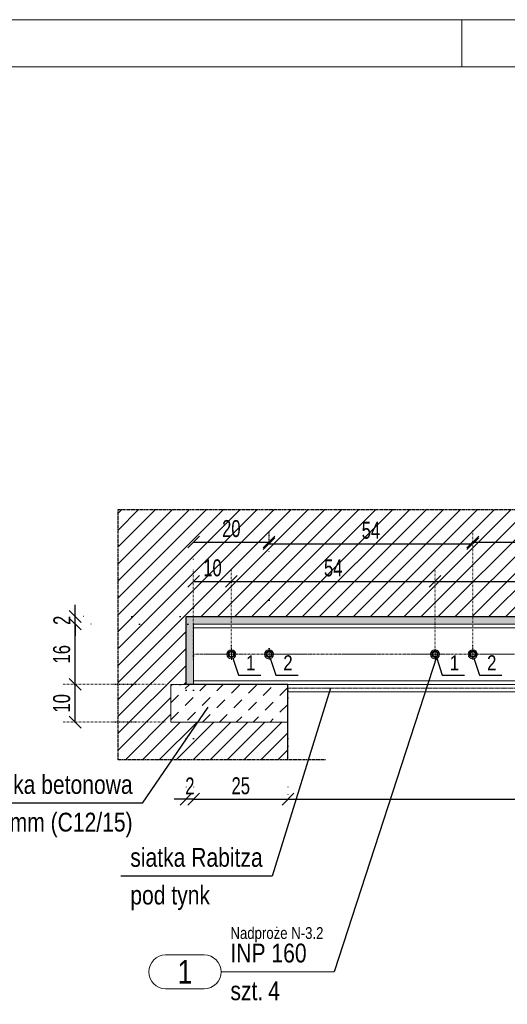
# Model space of a CAD drawing. Header units: millimetres. Extents: x 11149 to 111407, y -107619 to -23630.
# Tile 53 of 245: x 18672 to 18801, y -35621 to -35360. Entities that reach past the tile are written whole.
import ezdxf
from ezdxf.enums import TextEntityAlignment as Align

# ---------------------------------------------------------------- set-up
doc = ezdxf.new("R2010")
doc.units = ezdxf.units.MM
doc.header["$LTSCALE"] = 2
for name, pattern in [('CENTER2', [28.575, 19.05, -3.175, 3.175, -3.175]), ('DOT', [6.35, 0, -6.35]), ('HIDDEN', [9.525, 6.35, -3.175])]:
    doc.linetypes.add(name, pattern=pattern)
doc.layers.get('0').update_dxf_attribs({"plot": 0})
doc.layers.get('Defpoints').update_dxf_attribs({"color": 1})
for name, color, linetype, lineweight in [('e-cad_252', 252, 'HIDDEN', 9), ('e-cad_cienkie', 1, 'Continuous', 9), ('e-cad_kontur', 2, 'Continuous', 25), ('e-cad_obok', 3, 'Continuous', 9), ('e-cad_opisy', 7, 'Continuous', 9), ('e-cad_osie', 22, 'CENTER2', 9), ('e-cad_stal_kontur', 222, 'Continuous', 20), ('e-cad_wymiary', 4, 'Continuous', 9)]:
    doc.layers.add(name, color=color, linetype=linetype, lineweight=lineweight)
doc.layers.add('e-cad_rzutnie', color=61, linetype='Continuous', lineweight=9, plot=False)
doc.layers.add('e-cad_ukryte', color=30, linetype='HIDDEN')
doc.styles.add('e-cad_1', font='arial.ttf', dxfattribs={"width": 0.7})
doc.dimstyles.new('e-cad_1_25_[cm]', dxfattribs={"dimscale": 2.5, "dimtxt": 1.8, "dimasz": 1.25, "dimexe": 1.25, "dimexo": 0.625, "dimgap": 0.5, "dimtad": 1, "dimdec": 0, "dimrnd": 1, "dimzin": 1, "dimtxsty": 'e-cad_1', "dimblk": 'OBLIQUE', "dimcen": 2.5, "dimclrd": 256, "dimclre": 252, "dimclrt": 7, "dimadec": 0, "dimazin": 0, "dimtfac": 1, "dimtix": 1, "dimtmove": 2, "dimatfit": 3, "dimldrblk": 'NONE', "dimfxl": 60, "dimfxlon": 1, "dimarcsym": 0})

# ---------------------------------------------------------------- blocks, each defined once
blk = doc.blocks.new('A3_poziom')
at = {"ltscale": 0.8}
blk.add_line((135, 292), (135, 297), dxfattribs=at)
for points in [[(0, 0), (420, 0), (420, 297), (0, 297)], [(30, 5), (415, 5), (415, 292), (30, 292)]]:
    blk.add_lwpolyline(points, close=True)
blk = doc.blocks.new('_OBLIQUE')
at = {"color": 0, "linetype": 'ByBlock', "lineweight": -2}
blk.add_line((-0.5, -0.5), (0.5, 0.5), dxfattribs=at)
blk = doc.blocks.new('*D1571')
at = {"layer": 'Defpoints', "color": 0, "ltscale": 0.5}
for p in [(18718.31, -35536.36), (18743.31, -35536.36), (18743.31, -35566.81)]:
    blk.add_point(p, dxfattribs=at)
at = {"layer": 'e-cad_wymiary', "color": 252, "linetype": 'DOT', "lineweight": -2}
for p, q in [((18718.31, -35537.92), (18718.31, -35569.94)), ((18743.31, -35537.92), (18743.31, -35569.94))]:
    blk.add_line(p, q, dxfattribs=at)
at = {"layer": 'e-cad_wymiary', "lineweight": -2}
blk.add_line((18718.31, -35566.81), (18743.31, -35566.81), dxfattribs=at)
at = {"layer": 'e-cad_wymiary', "lineweight": -2, "ltscale": 0.5, "xscale": 3.125, "yscale": 3.125, "zscale": 3.125, "rotation": 180}
blk.add_blockref('_OBLIQUE', (18718.31, -35566.81), dxfattribs=at)
at = {"layer": 'e-cad_wymiary', "lineweight": -2, "ltscale": 0.5, "xscale": 3.125, "yscale": 3.125, "zscale": 3.125}
blk.add_blockref('_OBLIQUE', (18743.31, -35566.81), dxfattribs=at)
at = {"layer": 'e-cad_wymiary', "color": 7, "ltscale": 0.5, "insert": (18730.81, -35563.27), "char_height": 4.5, "attachment_point": 5, "style": 'e-cad_1'}
blk.add_mtext('25', dxfattribs=at)
blk = doc.blocks.new('_None')
blk = doc.blocks.new('*D1572')
at = {"layer": 'Defpoints', "color": 0, "ltscale": 0.5}
for p in [(18743.31, -35538.36), (18931.31, -35555.86), (18931.31, -35566.81)]:
    blk.add_point(p, dxfattribs=at)
at = {"layer": 'e-cad_wymiary', "color": 252, "linetype": 'DOT', "lineweight": -2}
for p, q in [((18743.31, -35539.92), (18743.31, -35569.94)), ((18931.31, -35557.43), (18931.31, -35569.94))]:
    blk.add_line(p, q, dxfattribs=at)
at = {"layer": 'e-cad_wymiary', "lineweight": -2}
blk.add_line((18743.31, -35566.81), (18931.31, -35566.81), dxfattribs=at)
at = {"layer": 'e-cad_wymiary', "lineweight": -2, "ltscale": 0.5, "xscale": 3.125, "yscale": 3.125, "zscale": 3.125, "rotation": 180}
blk.add_blockref('_OBLIQUE', (18743.31, -35566.81), dxfattribs=at)
at = {"layer": 'e-cad_wymiary', "lineweight": -2, "ltscale": 0.5, "xscale": 3.125, "yscale": 3.125, "zscale": 3.125}
blk.add_blockref('_OBLIQUE', (18931.31, -35566.81), dxfattribs=at)
at = {"layer": 'e-cad_wymiary', "color": 7, "ltscale": 0.5, "insert": (18837.31, -35563.27), "char_height": 4.5, "attachment_point": 5, "style": 'e-cad_1'}
blk.add_mtext('188', dxfattribs=at)
blk = doc.blocks.new('*D1574')
at = {"layer": 'Defpoints', "color": 0, "ltscale": 0.5}
for p in [(18738.31, -35498.6), (18738.31, -35528.36), (18718.31, -35530.36)]:
    blk.add_point(p, dxfattribs=at)
at = {"layer": 'e-cad_wymiary', "color": 252, "linetype": 'DOT', "lineweight": -2}
for p, q in [((18718.31, -35528.79), (18718.31, -35495.47)), ((18738.31, -35526.79), (18738.31, -35495.47))]:
    blk.add_line(p, q, dxfattribs=at)
at = {"layer": 'e-cad_wymiary', "lineweight": -2}
blk.add_line((18718.31, -35498.6), (18738.31, -35498.6), dxfattribs=at)
at = {"layer": 'e-cad_wymiary', "lineweight": -2, "ltscale": 0.5, "xscale": 3.125, "yscale": 3.125, "zscale": 3.125, "rotation": 180}
blk.add_blockref('_OBLIQUE', (18718.31, -35498.6), dxfattribs=at)
at = {"layer": 'e-cad_wymiary', "lineweight": -2, "ltscale": 0.5, "xscale": 3.125, "yscale": 3.125, "zscale": 3.125}
blk.add_blockref('_OBLIQUE', (18738.31, -35498.6), dxfattribs=at)
at = {"layer": 'e-cad_wymiary', "color": 7, "ltscale": 0.5, "insert": (18728.31, -35495.05), "char_height": 4.5, "attachment_point": 5, "style": 'e-cad_1'}
blk.add_mtext('20', dxfattribs=at)
blk = doc.blocks.new('*D1575')
at = {"layer": 'Defpoints', "color": 0, "ltscale": 0.5}
for p in [(18716.31, -35536.36), (18716.31, -35566.81), (18718.31, -35566.81)]:
    blk.add_point(p, dxfattribs=at)
at = {"layer": 'e-cad_wymiary', "color": 252, "linetype": 'DOT', "lineweight": -2}
for p, q in [((18716.31, -35537.92), (18716.31, -35569.94)), ((18718.31, -35565.25), (18718.31, -35563.69))]:
    blk.add_line(p, q, dxfattribs=at)
at = {"layer": 'e-cad_wymiary', "lineweight": -2}
for p, q in [((18716.31, -35566.81), (18713.18, -35566.81)), ((18718.31, -35566.81), (18716.31, -35566.81)), ((18718.31, -35566.81), (18721.43, -35566.81))]:
    blk.add_line(p, q, dxfattribs=at)
at = {"layer": 'e-cad_wymiary', "lineweight": -2, "ltscale": 0.5, "xscale": 3.125, "yscale": 3.125, "zscale": 3.125}
blk.add_blockref('_OBLIQUE', (18716.31, -35566.81), dxfattribs=at)
at = {"layer": 'e-cad_wymiary', "lineweight": -2, "ltscale": 0.5, "xscale": 3.125, "yscale": 3.125, "zscale": 3.125, "rotation": 180}
blk.add_blockref('_OBLIQUE', (18718.31, -35566.81), dxfattribs=at)
at = {"layer": 'e-cad_wymiary', "color": 7, "ltscale": 0.5, "insert": (18717.31, -35563.3), "char_height": 4.5, "attachment_point": 5, "style": 'e-cad_1'}
blk.add_mtext('2', dxfattribs=at)
blk = doc.blocks.new('*D1577')
at = {"layer": 'Defpoints', "color": 0, "ltscale": 0.5}
for p in [(18686.9, -35520.36), (18718.31, -35520.36), (18716.31, -35536.36)]:
    blk.add_point(p, dxfattribs=at)
at = {"layer": 'e-cad_wymiary', "color": 252, "linetype": 'DOT', "lineweight": -2}
for p, q in [((18716.75, -35520.36), (18683.77, -35520.36)), ((18714.75, -35536.36), (18683.77, -35536.36))]:
    blk.add_line(p, q, dxfattribs=at)
at = {"layer": 'e-cad_wymiary', "lineweight": -2}
blk.add_line((18686.9, -35536.36), (18686.9, -35520.36), dxfattribs=at)
at = {"layer": 'e-cad_wymiary', "lineweight": -2, "ltscale": 0.5, "xscale": 3.125, "yscale": 3.125, "zscale": 3.125}
for p, rotation in [((18686.9, -35520.36), 90), ((18686.9, -35536.36), 270)]:
    blk.add_blockref('_OBLIQUE', p, dxfattribs=dict(at, rotation=rotation))
at = {"layer": 'e-cad_wymiary', "color": 7, "ltscale": 0.5, "insert": (18683.35, -35528.36), "char_height": 4.5, "attachment_point": 5, "rotation": 90, "style": 'e-cad_1'}
blk.add_mtext('16', dxfattribs=at)
blk = doc.blocks.new('*D1578')
at = {"layer": 'Defpoints', "color": 0, "ltscale": 0.5}
for p in [(18686.9, -35518.36), (18716.31, -35518.36), (18718.31, -35520.36)]:
    blk.add_point(p, dxfattribs=at)
at = {"layer": 'e-cad_wymiary', "lineweight": -2}
for p, q in [((18686.9, -35518.36), (18686.9, -35515.23)), ((18686.9, -35520.36), (18686.9, -35518.36)), ((18686.9, -35520.36), (18686.9, -35523.48))]:
    blk.add_line(p, q, dxfattribs=at)
at = {"layer": 'e-cad_wymiary', "color": 252, "linetype": 'DOT', "lineweight": -2}
for p, q in [((18714.75, -35518.36), (18683.77, -35518.36)), ((18716.75, -35520.36), (18683.77, -35520.36))]:
    blk.add_line(p, q, dxfattribs=at)
at = {"layer": 'e-cad_wymiary', "lineweight": -2, "ltscale": 0.5, "xscale": 3.125, "yscale": 3.125, "zscale": 3.125}
for p, rotation in [((18686.9, -35518.36), 270), ((18686.9, -35520.36), 90)]:
    blk.add_blockref('_OBLIQUE', p, dxfattribs=dict(at, rotation=rotation))
at = {"layer": 'e-cad_wymiary', "color": 7, "ltscale": 0.5, "insert": (18683.39, -35519.36), "char_height": 4.5, "attachment_point": 5, "rotation": 90, "style": 'e-cad_1'}
blk.add_mtext('2', dxfattribs=at)
blk = doc.blocks.new('*D1579')
at = {"layer": 'Defpoints', "color": 0, "ltscale": 0.5}
for p in [(18728.31, -35509.02), (18728.31, -35528.36), (18718.31, -35531.35)]:
    blk.add_point(p, dxfattribs=at)
at = {"layer": 'e-cad_wymiary', "color": 252, "linetype": 'DOT', "lineweight": -2, "ltscale": 0.02}
for p, q in [((18718.31, -35529.79), (18718.31, -35505.89)), ((18728.31, -35526.79), (18728.31, -35505.89))]:
    blk.add_line(p, q, dxfattribs=at)
at = {"layer": 'e-cad_wymiary', "lineweight": -2, "ltscale": 0.02}
blk.add_line((18718.31, -35509.02), (18728.31, -35509.02), dxfattribs=at)
at = {"layer": 'e-cad_wymiary', "lineweight": -2, "ltscale": 0.5, "xscale": 3.125, "yscale": 3.125, "zscale": 3.125, "rotation": 180}
blk.add_blockref('_OBLIQUE', (18718.31, -35509.02), dxfattribs=at)
at = {"layer": 'e-cad_wymiary', "lineweight": -2, "ltscale": 0.5, "xscale": 3.125, "yscale": 3.125, "zscale": 3.125}
blk.add_blockref('_OBLIQUE', (18728.31, -35509.02), dxfattribs=at)
at = {"layer": 'e-cad_wymiary', "color": 7, "ltscale": 0.5, "insert": (18723.31, -35505.47), "char_height": 4.5, "attachment_point": 5, "style": 'e-cad_1'}
blk.add_mtext('10', dxfattribs=at)
blk = doc.blocks.new('*D1580')
at = {"layer": 'Defpoints', "color": 0, "ltscale": 0.5}
for p in [(18782.31, -35509.02), (18728.31, -35528.36), (18782.31, -35528.56)]:
    blk.add_point(p, dxfattribs=at)
at = {"layer": 'e-cad_wymiary', "color": 252, "linetype": 'DOT', "lineweight": -2, "ltscale": 0.02}
for p, q in [((18728.31, -35526.79), (18728.31, -35505.89)), ((18782.31, -35527), (18782.31, -35505.89))]:
    blk.add_line(p, q, dxfattribs=at)
at = {"layer": 'e-cad_wymiary', "lineweight": -2, "ltscale": 0.02}
blk.add_line((18728.31, -35509.02), (18782.31, -35509.02), dxfattribs=at)
at = {"layer": 'e-cad_wymiary', "lineweight": -2, "ltscale": 0.5, "xscale": 3.125, "yscale": 3.125, "zscale": 3.125, "rotation": 180}
blk.add_blockref('_OBLIQUE', (18728.31, -35509.02), dxfattribs=at)
at = {"layer": 'e-cad_wymiary', "lineweight": -2, "ltscale": 0.5, "xscale": 3.125, "yscale": 3.125, "zscale": 3.125}
blk.add_blockref('_OBLIQUE', (18782.31, -35509.02), dxfattribs=at)
at = {"layer": 'e-cad_wymiary', "color": 7, "ltscale": 0.5, "insert": (18755.31, -35505.48), "char_height": 4.5, "attachment_point": 5, "style": 'e-cad_1'}
blk.add_mtext('54', dxfattribs=at)
blk = doc.blocks.new('*D1581')
at = {"layer": 'Defpoints', "color": 0, "ltscale": 0.5}
for p in [(18832.31, -35509.02), (18782.31, -35528.56), (18832.31, -35528.36)]:
    blk.add_point(p, dxfattribs=at)
at = {"layer": 'e-cad_wymiary', "color": 252, "linetype": 'DOT', "lineweight": -2, "ltscale": 0.02}
for p, q in [((18782.31, -35527), (18782.31, -35505.89)), ((18832.31, -35526.79), (18832.31, -35505.89))]:
    blk.add_line(p, q, dxfattribs=at)
at = {"layer": 'e-cad_wymiary', "lineweight": -2, "ltscale": 0.02}
blk.add_line((18782.31, -35509.02), (18832.31, -35509.02), dxfattribs=at)
at = {"layer": 'e-cad_wymiary', "lineweight": -2, "ltscale": 0.5, "xscale": 3.125, "yscale": 3.125, "zscale": 3.125, "rotation": 180}
blk.add_blockref('_OBLIQUE', (18782.31, -35509.02), dxfattribs=at)
at = {"layer": 'e-cad_wymiary', "lineweight": -2, "ltscale": 0.5, "xscale": 3.125, "yscale": 3.125, "zscale": 3.125}
blk.add_blockref('_OBLIQUE', (18832.31, -35509.02), dxfattribs=at)
at = {"layer": 'e-cad_wymiary', "color": 7, "ltscale": 0.5, "insert": (18807.31, -35505.47), "char_height": 4.5, "attachment_point": 5, "style": 'e-cad_1'}
blk.add_mtext('50', dxfattribs=at)
blk = doc.blocks.new('*D1585')
at = {"layer": 'Defpoints', "color": 0, "ltscale": 0.5}
for p in [(18738.31, -35500.6), (18792.31, -35499.04), (18792.31, -35528.36)]:
    blk.add_point(p, dxfattribs=at)
at = {"layer": 'e-cad_wymiary', "color": 252, "linetype": 'DOT', "lineweight": -2, "ltscale": 0.02}
for p, q in [((18738.31, -35499.04), (18738.31, -35495.91)), ((18792.31, -35526.79), (18792.31, -35495.91))]:
    blk.add_line(p, q, dxfattribs=at)
at = {"layer": 'e-cad_wymiary', "lineweight": -2, "ltscale": 0.02}
blk.add_line((18738.31, -35499.04), (18792.31, -35499.04), dxfattribs=at)
at = {"layer": 'e-cad_wymiary', "lineweight": -2, "ltscale": 0.5, "xscale": 3.125, "yscale": 3.125, "zscale": 3.125, "rotation": 180}
blk.add_blockref('_OBLIQUE', (18738.31, -35499.04), dxfattribs=at)
at = {"layer": 'e-cad_wymiary', "lineweight": -2, "ltscale": 0.5, "xscale": 3.125, "yscale": 3.125, "zscale": 3.125}
blk.add_blockref('_OBLIQUE', (18792.31, -35499.04), dxfattribs=at)
at = {"layer": 'e-cad_wymiary', "color": 7, "ltscale": 0.5, "insert": (18765.31, -35495.5), "char_height": 4.5, "attachment_point": 5, "style": 'e-cad_1'}
blk.add_mtext('54', dxfattribs=at)
blk = doc.blocks.new('*D1586')
at = {"layer": 'Defpoints', "color": 0, "ltscale": 0.5}
for p in [(18842.31, -35498.6), (18792.31, -35528.36), (18842.31, -35528.36)]:
    blk.add_point(p, dxfattribs=at)
at = {"layer": 'e-cad_wymiary', "color": 252, "linetype": 'DOT', "lineweight": -2, "ltscale": 0.02}
for p, q in [((18792.31, -35526.79), (18792.31, -35495.47)), ((18842.31, -35526.79), (18842.31, -35495.47))]:
    blk.add_line(p, q, dxfattribs=at)
at = {"layer": 'e-cad_wymiary', "lineweight": -2, "ltscale": 0.02}
blk.add_line((18792.31, -35498.6), (18842.31, -35498.6), dxfattribs=at)
at = {"layer": 'e-cad_wymiary', "lineweight": -2, "ltscale": 0.5, "xscale": 3.125, "yscale": 3.125, "zscale": 3.125, "rotation": 180}
blk.add_blockref('_OBLIQUE', (18792.31, -35498.6), dxfattribs=at)
at = {"layer": 'e-cad_wymiary', "lineweight": -2, "ltscale": 0.5, "xscale": 3.125, "yscale": 3.125, "zscale": 3.125}
blk.add_blockref('_OBLIQUE', (18842.31, -35498.6), dxfattribs=at)
at = {"layer": 'e-cad_wymiary', "color": 7, "ltscale": 0.5, "insert": (18817.31, -35495.05), "char_height": 4.5, "attachment_point": 5, "style": 'e-cad_1'}
blk.add_mtext('50', dxfattribs=at)
blk = doc.blocks.new('e-cad_StalOpis_2')
at = {"layer": 'e-cad_cienkie', "ltscale": 0.4}
blk.add_lwpolyline([(-14.87, 1.8), (-10.78, 1.8, -0.991311), (-10.78, -1.8), (-14.87, -1.8, -0.991311)], format="xyb", close=True, dxfattribs=at)
at = {"layer": 'e-cad_cienkie'}
blk.add_lwpolyline([(0, 0), (-9, 0)], dxfattribs=at)
at = {"layer": 'e-cad_opisy', "ltscale": 0.04, "style": 'e-cad_1', "width": 0.8}
for tag, p in [('PROFIL', (-8, 1)), ('s_2', (-8, -3)), ('ILOSC', (-4, -3))]:
    blk.add_attdef(tag, p, '', height=2, dxfattribs=at)
at = {"layer": 'e-cad_opisy', "ltscale": 0.04, "style": 'e-cad_1', "width": 0.95, "flags": 1}
blk.add_attdef('s_1', text='', height=2, dxfattribs=at).set_placement((30.3, 1), align=Align.CENTER)
at = {"layer": 'e-cad_opisy', "color": 9, "ltscale": 0.04, "style": 'e-cad_1', "width": 0.8}
blk.add_attdef('NR', text='', height=2.5, dxfattribs=at).set_placement((-12.83, 0), align=Align.MIDDLE_CENTER)
at = {"layer": 'e-cad_opisy', "ltscale": 0.04, "style": 'e-cad_1', "width": 0.8, "flags": 1}
for tag, p in [('MASA', (0, -15)), ('OBWOD', (0, -20)), ('GATUNEK_STALI', (0, -25))]:
    blk.add_attdef(tag, p, '', height=3, dxfattribs=at)
at = {"layer": 'e-cad_rzutnie', "ltscale": 0.04, "style": 'e-cad_1', "width": 0.8}
blk.add_attdef('POZYCJA', (-8, 3.5), '', height=1.25, dxfattribs=at)
at = {"layer": 'e-cad_rzutnie', "ltscale": 0.04, "style": 'e-cad_1', "width": 0.8, "flags": 1}
blk.add_attdef('DLUGOSC', text='', height=1.25, dxfattribs=at).set_placement((-12.83, -2.05), align=Align.TOP_CENTER)
blk = doc.blocks.new('*D1598')
at = {"layer": 'Defpoints', "color": 0, "ltscale": 0.5}
for p in [(18686.9, -35536.36), (18712.31, -35536.36), (18712.31, -35546.36)]:
    blk.add_point(p, dxfattribs=at)
at = {"layer": 'e-cad_wymiary', "color": 252, "linetype": 'DOT', "lineweight": -2, "ltscale": 0.02}
for p, q in [((18710.75, -35536.36), (18683.77, -35536.36)), ((18710.75, -35546.36), (18683.77, -35546.36))]:
    blk.add_line(p, q, dxfattribs=at)
at = {"layer": 'e-cad_wymiary', "lineweight": -2, "ltscale": 0.02}
blk.add_line((18686.9, -35546.36), (18686.9, -35536.36), dxfattribs=at)
at = {"layer": 'e-cad_wymiary', "lineweight": -2, "ltscale": 0.5, "xscale": 3.125, "yscale": 3.125, "zscale": 3.125}
for p, rotation in [((18686.9, -35536.36), 90), ((18686.9, -35546.36), 270)]:
    blk.add_blockref('_OBLIQUE', p, dxfattribs=dict(at, rotation=rotation))
at = {"layer": 'e-cad_wymiary', "color": 7, "ltscale": 0.5, "insert": (18683.35, -35541.36), "char_height": 4.5, "attachment_point": 5, "rotation": 90, "style": 'e-cad_1'}
blk.add_mtext('10', dxfattribs=at)

msp = doc.modelspace()

# ---------------------------------------------------------------- hatches: boundary and pattern name
at = {"layer": 'e-cad_252', "ltscale": 10}
h = msp.add_hatch(dxfattribs=at)
h.set_pattern_fill('ANSI31', color=256)
h.set_pattern_definition([(45, (32611.8616, -18295.0918), (-2.24506403, 2.24506403), [])])
h.paths.add_polyline_path([(18698.31, -35556.36), (18698.31, -35489.99), (18976.31, -35489.99), (18976.31, -35556.36), (18931.31, -35556.36), (18931.31, -35546.36), (18962.31, -35546.36), (18962.31, -35536.36), (18958.31, -35536.36), (18958.31, -35518.36), (18716.31, -35518.36), (18716.31, -35536.36), (18712.31, -35536.36), (18712.31, -35546.36), (18743.31, -35546.36), (18743.31, -35556.36)])
h.paths.add_polyline_path([(18915.73, -35491.55), (18915.73, -35498.42), (18922.52, -35498.42), (18922.52, -35491.55)], flags=24)
h.paths.add_polyline_path([(18724.75, -35491.53), (18724.75, -35498.42), (18731.61, -35498.42), (18731.61, -35491.53)], flags=24)
h.paths.add_polyline_path([(18947.58, -35491.53), (18947.58, -35498.42), (18954.08, -35498.42), (18954.08, -35491.53)], flags=24)
h.paths.add_polyline_path([(18719.58, -35501.95), (18719.58, -35508.84), (18726.08, -35508.84), (18726.08, -35501.95)], flags=24)
h.paths.add_polyline_path([(18751.73, -35501.97), (18751.73, -35508.84), (18758.52, -35508.84), (18758.52, -35501.97)], flags=24)
h.paths.add_polyline_path([(18942.75, -35501.95), (18942.75, -35508.84), (18949.61, -35508.84), (18949.61, -35501.95)], flags=24)
h.paths.add_polyline_path([(18905.73, -35501.97), (18905.73, -35508.84), (18912.52, -35508.84), (18912.52, -35501.97)], flags=24)
h.paths.add_polyline_path([(18803.73, -35501.95), (18803.73, -35508.84), (18810.52, -35508.84), (18810.52, -35501.95)], flags=24)
h.paths.add_polyline_path([(18853.73, -35501.95), (18853.73, -35508.84), (18860.52, -35508.84), (18860.52, -35501.95)], flags=24)
h.paths.add_polyline_path([(18813.73, -35491.53), (18813.73, -35498.42), (18820.52, -35498.42), (18820.52, -35491.53)], flags=24)
h.paths.add_polyline_path([(18761.73, -35491.99), (18761.73, -35498.85), (18768.52, -35498.85), (18768.52, -35491.99)], flags=24)
h.paths.add_polyline_path([(18863.73, -35491.53), (18863.73, -35498.42), (18870.52, -35498.42), (18870.52, -35491.53)], flags=24)
at = {"layer": 'e-cad_252', "ltscale": 0.8}
h = msp.add_hatch(dxfattribs=at)
h.set_pattern_fill('CONC', color=256, scale=0.625, angle=30)
h.set_pattern_definition([(30, (11094.623, -35590.701), (-7.9375, 13.748153), [0, -15.875]), (30, (11097.538, -35595.434), (-7.9375, 13.748153), [0, -15.875]), (30, (11093.664, -35587.772), (-7.9375, 13.748153), [0, -15.875]), (8.1986, (11088.976, -35596.161), (49.1819629, 10.0643501), [1.709785, -83.77971]), (246.8699, (11090.6683, -35595.9172), (25.3694577, 51.3088076), [0.79375, -78.58125]), (160.6013, (11090.3565, -35596.6472), (116.36576442, -42.80140287), [1.463596, -144.896665]), (236.5651, (11086.772, -35600.916), (-5.810631, -21.6856646), [0.35498, -35.1426]), (356.3099, (11086.5765, -35601.2126), (35.433811, 2.1268249), [0.57239, -56.66575]), (138.4349, (11087.1477, -35601.2494), (-29.6231348, 19.5588252), [0.502015, -49.699148]), (255, (11096.365, -35597.211), (7.937502, -13.748158), [0.673513, -21.77712]), (30, (11096.19, -35597.862), (5.810653, 21.685653), [0.9525, -14.9225]), (165, (11097.015, -35597.385), (-13.748158, -7.937502), [0.673513, -21.77712]), (281.5651, (11089.635, -35589.365), (-2.126872, 35.4338), [0.502015, -49.699148]), (30, (11089.736, -35589.857), (5.810653, 21.685653), [0.79375, -15.08125]), (173.1301, (11090.423, -35589.4598), (-57.1194597, 3.6838089), [0.79375, -78.58125]), (243.6901, (11082.269, -35593.4342), (19.55879, 29.623168), [0.57239, -56.66575]), (11.5651, (11082.0153, -35593.9473), (-35.4338, -2.126872), [1.00403, -49.197133]), (156.8699, (11082.999, -35593.746), (51.3088076, -25.3694577), [0.79375, -78.58125]), (30, (11086.573, -35591.682), (-7.9375, 13.748153), [0, -15.875]), (30, (11084.925, -35597.4), (-7.9375, 13.748153), [0, -15.875]), (30, (11091.712, -35600.264), (-7.9375, 13.748153), [0, -15.875]), (30, (11092.963, -35593.859), (-7.9375, 13.748153), [0, -15.875]), (30, (11087.627, -35593.824), (-7.9375, 13.748153), [0, -15.875]), (30, (11084.364, -35595.158), (-7.9375, 13.748153), [0, -15.875]), (30, (11086.077, -35595.268), (-7.9375, 13.748153), [0, -15.875]), (30, (11087.433, -35598.885), (-7.9375, 13.748153), [0, -15.875]), (30, (11083.815, -35600.24), (-7.9375, 13.748153), [0, -15.875]), (30, (11082.127, -35596.999), (-7.9375, 13.748153), [0, -15.875]), (30, (11079.969, -35594.212), (-7.9375, 13.748153), [0, -15.875]), (30, (11083.913, -35591.202), (-7.9375, 13.748153), [0, -15.875]), (30, (11086.62, -35588.906), (-7.9375, 13.748153), [0, -15.875]), (30, (11091.75, -35586.677), (-7.9375, 13.748153), [0, -15.875]), (30, (11090.91, -35592.844), (-7.9375, 13.748153), [0, -15.875]), (30, (11088.107, -35591.164), (-7.9375, 13.748153), [0, -15.875]), (30, (11093.017, -35597.128), (-7.9375, 13.748153), [0, -15.875]), (30, (11089.29, -35600.196), (-7.9375, 13.748153), [0, -15.875]), (30, (11095.16, -35600.84), (-7.9375, 13.748153), [0, -15.875]), (30, (11090.147, -35602.634), (-7.9375, 13.748153), [0, -15.875]), (30, (11085.986, -35605.587), (-7.9375, 13.748153), [0, -15.875]), (30, (11088.032, -35605.321), (-7.9375, 13.748153), [0, -15.875]), (30, (11087.058, -35603.317), (-7.9375, 13.748153), [0, -15.875]), (30, (11097.54, -35600.199), (-7.9375, 13.748153), [0, -15.875]), (30, (11095.935, -35593.61), (-7.9375, 13.748153), [0, -15.875]), (30, (11092.866, -35589.882), (-7.9375, 13.748153), [0, -15.875]), (30, (11092.257, -35603.432), (-7.9375, 13.748153), [0, -15.875])])
h.paths.add_polyline_path([(18716.31, -35536.36), (18716.31, -35518.36), (18958.31, -35518.36), (18958.31, -35536.36), (18956.31, -35536.36), (18956.31, -35520.36), (18718.31, -35520.36), (18718.31, -35536.36)])
at = {"layer": 'e-cad_obok', "ltscale": 0.8}
h = msp.add_hatch(dxfattribs=at)
h.set_pattern_fill('CONCRE', color=256, style=0)
h.set_pattern_definition([(45, (6505.851, -38942.544), (-4.490128, 4.490128), [3, -2.5]), (45, (6510.341, -38942.544), (-4.490128, 4.490128), [3, -2.5])])
h.paths.add_polyline_path([(18712.31, -35536.36), (18712.31, -35546.36), (18743.31, -35546.36), (18743.31, -35536.36)])

# ---------------------------------------------------------------- linework, layer by layer
at = {"layer": 'e-cad_cienkie', "ltscale": 0.02}
msp.add_line((18748.07, -35612.61), (18755.53, -35612.61), dxfattribs=at)
at = {"layer": 'e-cad_cienkie', "color": 0, "ltscale": 0.8}
for points in [[(18728.31, -35529.35), (18729.17, -35528.85), (18729.17, -35527.86), (18728.31, -35527.36), (18727.45, -35527.86), (18727.45, -35528.85), (18728.31, -35529.35)], [(18738.31, -35529.35), (18739.17, -35528.85), (18739.17, -35527.86), (18738.31, -35527.36), (18737.45, -35527.86), (18737.45, -35528.85), (18738.31, -35529.35)], [(18782.31, -35529.35), (18783.17, -35528.85), (18783.17, -35527.86), (18782.31, -35527.36), (18781.45, -35527.86), (18781.45, -35528.85), (18782.31, -35529.35)], [(18792.31, -35529.35), (18793.17, -35528.85), (18793.17, -35527.86), (18792.31, -35527.36), (18791.45, -35527.86), (18791.45, -35528.85), (18792.31, -35529.35)]]:
    msp.add_lwpolyline(points, dxfattribs=at)
for centre, radius in [((18728.31, -35528.36), 1.2), ((18728.31, -35528.36), 0.635), ((18738.31, -35528.36), 1.2), ((18738.31, -35528.36), 0.635), ((18782.31, -35528.36), 1.2), ((18782.31, -35528.36), 0.635), ((18792.31, -35528.36), 1.2), ((18792.31, -35528.36), 0.635)]:
    msp.add_circle(centre, radius, dxfattribs=at)
for centre in [(18728.31, -35528.36), (18738.31, -35528.36), (18782.31, -35528.36), (18792.31, -35528.36)]:
    msp.add_arc(centre, 0.707, 100, 10, dxfattribs=at)
at = {"layer": 'e-cad_kontur'}
msp.add_lwpolyline([(18743.31, -35556.36), (18743.31, -35536.36), (18718.31, -35536.36), (18716.31, -35536.36), (18716.31, -35518.36), (18958.31, -35518.36), (18958.31, -35518.36), (18958.31, -35536.36), (18931.31, -35536.36), (18931.31, -35556.36)], dxfattribs=at)
at = {"layer": 'e-cad_obok', "ltscale": 0.8}
msp.add_lwpolyline([(18712.31, -35536.36), (18712.31, -35546.36), (18743.31, -35546.36), (18743.31, -35536.36), (18712.31, -35536.36)], dxfattribs=at)
at = {"layer": 'e-cad_opisy', "ltscale": 0.8}
msp.add_lwpolyline([(18743.31, -35538.36), (18931.31, -35538.36)], dxfattribs=at)
at = {"layer": 'e-cad_osie', "color": 0, "ltscale": 0.8}
for points in [[(18728.31, -35529.83), (18728.31, -35526.88)], [(18738.31, -35529.83), (18738.31, -35526.88)], [(18782.31, -35529.83), (18782.31, -35526.88)], [(18792.31, -35529.83), (18792.31, -35526.88)], [(18726.97, -35528.36), (18729.65, -35528.36)], [(18736.97, -35528.36), (18739.65, -35528.36)], [(18780.97, -35528.36), (18783.65, -35528.36)], [(18790.97, -35528.36), (18793.65, -35528.36)]]:
    msp.add_lwpolyline(points, dxfattribs=at)
at = {"layer": 'e-cad_osie', "ltscale": 0.02}
msp.add_lwpolyline([(18956.31, -35528.36), (18718.31, -35528.36)], dxfattribs=at)
at = {"layer": 'e-cad_stal_kontur', "ltscale": 0.02}
for points in [[(18956.31, -35520.36), (18718.31, -35520.36)], [(18718.31, -35520.36), (18718.31, -35536.36)], [(18956.31, -35521.31), (18718.31, -35521.31)], [(18956.31, -35535.41), (18718.31, -35535.41)], [(18956.31, -35536.36), (18718.31, -35536.36)]]:
    msp.add_lwpolyline(points, dxfattribs=at)
at = {"layer": 'e-cad_stal_kontur', "linetype": 'HIDDEN', "ltscale": 0.01}
msp.add_lwpolyline([(18743.31, -35537.36), (18931.31, -35537.36)], dxfattribs=at)
at = {"layer": 'e-cad_stal_kontur', "ltscale": 0.8}
for centre in [(18728.31, -35528.36), (18738.31, -35528.36), (18782.31, -35528.36), (18792.31, -35528.36)]:
    msp.add_circle(centre, 0.7, dxfattribs=at)
at = {"layer": 'e-cad_ukryte', "ltscale": 0.02}
msp.add_lwpolyline([(18753.31, -35556.36), (18698.31, -35556.36), (18698.31, -35489.99), (18976.31, -35489.99), (18976.31, -35556.36), (18921.31, -35556.36)], dxfattribs=at)

# ---------------------------------------------------------------- block references
at = {"layer": 'e-cad_opisy', "ltscale": 0.02, "xscale": 2.5, "yscale": 2.5, "zscale": 2.5}
msp.add_blockref('A3_poziom', (18451.87, -36102.55), dxfattribs=at)
msp.add_blockref('e-cad_StalOpis_2', (18748.07, -35612.61), dxfattribs=at).add_auto_attribs({'NR': '1', 'PROFIL': 'INP 160', 'ILOSC': '4', 'POZYCJA': 'Nadproże N-3.2', 's_2': 'szt.'})

# ---------------------------------------------------------------- texts
at = {"layer": 'e-cad_opisy', "style": 'e-cad_1', "width": 0.8}
for s, height, p in [('1', 4, (18732.22, -35532.64)), ('2', 4, (18742.08, -35532.64)), ('1', 4, (18786.22, -35532.64)), ('2', 4, (18796.08, -35532.64)), ('poduszka betonowa', 5, (18652.45, -35565.39)), ('gr. 100mm (C12/15)', 5, (18652.15, -35575.39)), ('siatka Rabitza', 5, (18701.53, -35584.73)), ('pod tynk', 5, (18701.53, -35594.73))]:
    msp.add_text(s, height=height, dxfattribs=at).set_placement(p)

# ---------------------------------------------------------------- dimensions: what is measured, and where the dimension line sits
at = {"layer": 'e-cad_wymiary'}
for base, p1, p2, picture, middle in [((18738.31, -35498.6), (18718.31, -35530.36), (18738.31, -35528.36), '*D1574', (18728.31, -35495.05)), ((18716.31, -35566.81), (18718.31, -35566.81), (18716.31, -35536.36), '*D1575', (18717.31, -35563.3)), ((18743.31, -35566.81), (18718.31, -35536.36), (18743.31, -35536.36), '*D1571', (18730.81, -35563.27)), ((18931.31, -35566.81), (18743.31, -35538.36), (18931.31, -35555.86), '*D1572', (18837.31, -35563.27))]:
    dim = msp.add_linear_dim(base=base, p1=p1, p2=p2, dimstyle='e-cad_1_25_[cm]', dxfattribs=at)
    dim.commit()
    dim.dimension.update_dxf_attribs({"geometry": picture, "text_midpoint": middle})
at = {"layer": 'e-cad_wymiary', "ltscale": 0.02}
for base, p1, p2, picture, middle in [((18792.31, -35499.04), (18738.31, -35500.6), (18792.31, -35528.36), '*D1585', (18765.31, -35495.5)), ((18842.31, -35498.6), (18792.31, -35528.36), (18842.31, -35528.36), '*D1586', (18817.31, -35495.05)), ((18728.31, -35509.02), (18718.31, -35531.35), (18728.31, -35528.36), '*D1579', (18723.31, -35505.47)), ((18782.31, -35509.02), (18728.31, -35528.36), (18782.31, -35528.56), '*D1580', (18755.31, -35505.48)), ((18832.31, -35509.02), (18782.31, -35528.56), (18832.31, -35528.36), '*D1581', (18807.31, -35505.47))]:
    dim = msp.add_linear_dim(base=base, p1=p1, p2=p2, dimstyle='e-cad_1_25_[cm]', dxfattribs=at)
    dim.commit()
    dim.dimension.update_dxf_attribs({"geometry": picture, "text_midpoint": middle})
at = {"layer": 'e-cad_wymiary'}
for base, p1, p2, picture, middle in [((18686.9, -35518.36), (18718.31, -35520.36), (18716.31, -35518.36), '*D1578', (18683.39, -35519.36)), ((18686.9, -35520.36), (18716.31, -35536.36), (18718.31, -35520.36), '*D1577', (18683.35, -35528.36))]:
    dim = msp.add_linear_dim(base=base, p1=p1, p2=p2, angle=90, dimstyle='e-cad_1_25_[cm]', dxfattribs=at)
    dim.commit()
    dim.dimension.update_dxf_attribs({"geometry": picture, "text_midpoint": middle})
at = {"layer": 'e-cad_wymiary', "ltscale": 0.02}
dim = msp.add_linear_dim(base=(18686.9, -35536.36), p1=(18712.31, -35546.36), p2=(18712.31, -35536.36), angle=90, dimstyle='e-cad_1_25_[cm]', dxfattribs=at)
dim.commit()
dim.dimension.update_dxf_attribs({"geometry": '*D1598', "text_midpoint": (18683.35, -35541.36)})

# ---------------------------------------------------------------- leaders
at = {"layer": 'e-cad_cienkie', "has_arrowhead": 0}
for points in [[(18728.74, -35529.36), (18730.22, -35533.91), (18736.13, -35533.91)], [(18738.6, -35529.36), (18740.08, -35533.91), (18745.99, -35533.91)], [(18782.74, -35529.36), (18784.22, -35533.91), (18790.13, -35533.91)], [(18792.6, -35529.36), (18794.08, -35533.91), (18799.99, -35533.91)], [(18754.61, -35537.36), (18739.13, -35587.23), (18699.03, -35587.23)], [(18722.08, -35542.35), (18704.65, -35567.89), (18649.65, -35567.89)]]:
    msp.add_leader(points, dimstyle='e-cad_1_25_[cm]', override={"dimldrblk": 'None'}, dxfattribs=at)
at = {"layer": 'e-cad_cienkie', "ltscale": 0.02}
msp.add_leader([(18782.82, -35528.63), (18755.53, -35612.61)], dimstyle='e-cad_1_25_[cm]', override={"dimldrblk": 'None'}, dxfattribs=at)

doc.saveas('drawing.dxf')
